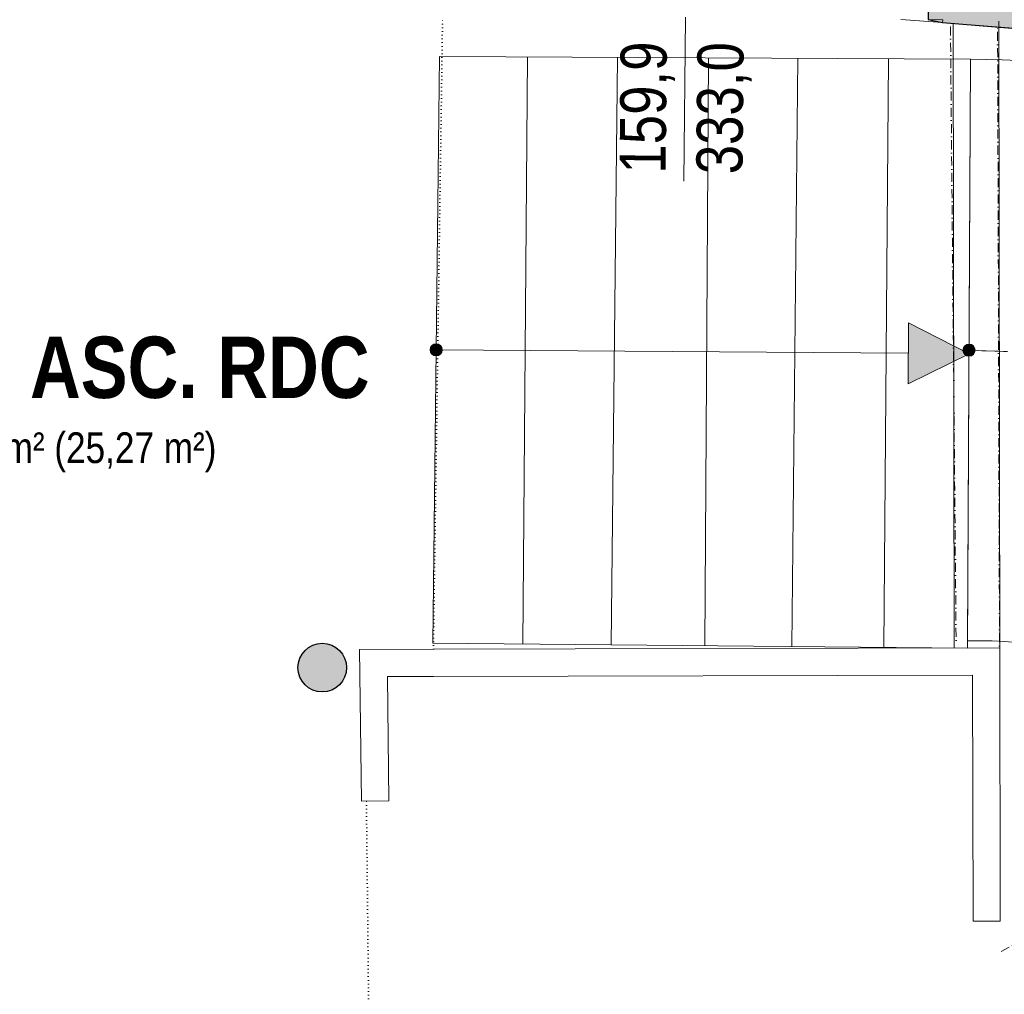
# Model space of a CAD drawing. Extents: x -6068 to 35118, y -17738 to 67348.
# Tile 192 of 243: x 2250 to 2575, y 14388 to 14709. Entities that reach past the tile are written whole.
import ezdxf
from ezdxf.enums import TextEntityAlignment as Align

# ---------------------------------------------------------------- set-up
doc = ezdxf.new("R2010")
doc.units = 0
doc.header["$LTSCALE"] = 15
for name, pattern in [('Continua', [0]), ('Cui_CONTINU', [0]), ('Punteggiata [M]', [0.75, 0, -0.75]), ('Tratto e 1 Punto [S]', [3.5, 0, -0.75, 2, -0.75])]:
    doc.linetypes.add(name, pattern=pattern)
doc.layers.get('0').update_dxf_attribs({"linetype": 'CONTINUOUS'})
doc.layers.get('DEFPOINTS').update_dxf_attribs({"linetype": 'CONTINUOUS'})
for name, color, linetype, lineweight, true_color in [('EDL-Mesures et Cotes', 7, 'Continua', 0, 0xc0c0c0), ('Enveloppe - NIVEAUX - Style par défaut', 7, 'Continua', 0, 0x000000), ('Fenêtre - Mesures - NIVEAUX - Style par défaut', 7, 'Continua', 0, 0x000000), ('Pièce - Notes - NIVEAUX - Style par défaut', 7, 'Continua', 0, 0x000000), ('Poteau Acier - NIVEAUX - Style par défaut', 7, 'Continua', 0, 0x000000), ('Échelle - NIVEAUX - Style par défaut', 7, 'Continua', 0, 0x000000)]:
    doc.layers.add(name, color=color, linetype=linetype, lineweight=lineweight, true_color=true_color)
for name, color, linetype in [('EDL_RDC murs & cloisons', 5, 'CONTINUOUS'), ('PIS-fond de plan', 7, 'Cui_CONTINU'), ('Poutre - NIVEAUX', 32, 'CONTINUOUS')]:
    doc.layers.add(name, color=color, linetype=linetype)
doc.styles.add('Arial Narrow', font='ARIALN.TTF')
doc.styles.add('Arial Narrow Bold', font='ARIALNB.TTF')
doc.styles.add('MtXpl_Arial_Narrow', font='ARIALN.TTF')
doc.dimstyles.new('Côtes (ech cm) PIS', dxfattribs={"dimscale": 0, "dimtxt": 20, "dimasz": 15, "dimexe": 5, "dimexo": 5, "dimgap": 5, "dimtad": 0, "dimtih": 1, "dimtoh": 1, "dimdec": 0, "dimtxsty": 'Arial Narrow', "dimblk": 'ARCHTICK', "dimcen": 0, "dimclrd": 256, "dimclre": 256, "dimclrt": 256, "dimadec": 0, "dimazin": 0, "dimtfac": 1, "dimtdec": 0, "dimtmove": 2, "dimatfit": 3, "dimfxl": 30, "dimfxlon": 1, "dimlwd": 0, "dimarcsym": 0})

# ---------------------------------------------------------------- blocks, each defined once
blk = doc.blocks.new('EDL_RDC_2025 09 17')
at = {"layer": 'EDL_RDC murs & cloisons', "linetype": 'Continuous', "ltscale": 0.08}
h = blk.add_hatch(color=9, dxfattribs=at)
h.dxf.hatch_style = 1
h.paths.add_polyline_path([(2555.84, -968.48), (2555.62, -990.48), (2549.62, -990.48), (2549.58, -994.42), (2554.3, -995.4), (2577.12, -997.18), (2580.26, -998.05), (2581.86, -992.27), (2576.08, -990.67), (2576.6, -970.06)])
at = {"layer": 'Poteau Acier - NIVEAUX - Style par défaut', "true_color": 0xd0d0e3}
blk.add_hatch(color=254, dxfattribs=at).paths.add_polyline_path([(2342.03, -1207.72), (2342.15, -1209.11), (2342.51, -1210.45), (2343.1, -1211.72), (2343.9, -1212.86), (2344.89, -1213.84), (2346.03, -1214.64), (2347.29, -1215.23), (2348.64, -1215.59), (2350.03, -1215.72), (2351.42, -1215.59), (2352.77, -1215.23), (2354.03, -1214.64), (2355.17, -1213.84), (2356.16, -1212.86), (2356.96, -1211.72), (2357.55, -1210.45), (2357.91, -1209.11), (2358.03, -1207.72), (2357.91, -1206.33), (2357.55, -1204.98), (2356.96, -1203.72), (2356.16, -1202.57), (2355.17, -1201.59), (2354.03, -1200.79), (2352.77, -1200.2), (2351.42, -1199.84), (2350.03, -1199.72), (2348.64, -1199.84), (2347.29, -1200.2), (2346.03, -1200.79), (2344.89, -1201.59), (2343.9, -1202.57), (2343.1, -1203.72), (2342.51, -1204.98), (2342.15, -1206.33)])
at = {"layer": 'Échelle - NIVEAUX - Style par défaut', "ltscale": 0.1, "true_color": 0x000000}
blk.add_hatch(color=18, dxfattribs=at).paths.add_polyline_path([(2563.04, -1104.4), (2543.12, -1094.25), (2542.97, -1114.25)])
h = blk.add_hatch(color=18, dxfattribs=at)
edge = h.paths.add_edge_path()
edge.add_arc((2387.53, -1103.11), 2, 0, 360)
h = blk.add_hatch(color=18, dxfattribs=at)
edge = h.paths.add_edge_path()
edge.add_arc((2563.05, -1103.21), 2, 0, 360)
at = {"color": 18, "linetype": 'Punteggiata [M]', "lineweight": 13, "ltscale": 0.1, "true_color": 0x000000}
for p, q in [((2386.63, -1201.65), (2389.66, -994.4)), ((2386.63, -1201.65), (2386.63, -1201.65)), ((2386.63, -1201.65), (2386.63, -1201.65)), ((2386.63, -1201.65), (2386.63, -1201.65)), ((2386.63, -1201.65), (2386.63, -1201.65)), ((2386.63, -1201.65), (2386.63, -1201.65)), ((2386.63, -1201.65), (2386.63, -1201.65)), ((2386.63, -1201.65), (2386.63, -1201.65)), ((2386.63, -1201.65), (2386.63, -1201.65)), ((2386.63, -1201.65), (2386.63, -1201.65)), ((2386.63, -1201.65), (2386.63, -1201.65)), ((2386.63, -1201.65), (2386.63, -1201.65)), ((2386.63, -1201.65), (2386.63, -1201.65)), ((2386.63, -1201.65), (2386.63, -1201.65)), ((2386.63, -1201.65), (2386.63, -1201.65)), ((2386.63, -1201.65), (2386.63, -1201.65)), ((2386.63, -1201.65), (2386.63, -1201.65)), ((2386.63, -1201.65), (2386.63, -1201.65)), ((2386.63, -1201.65), (2386.63, -1201.65)), ((2386.63, -1201.65), (2386.63, -1201.65)), ((2386.63, -1201.65), (2386.63, -1201.65)), ((2386.63, -1201.65), (2386.63, -1201.65)), ((2386.63, -1201.65), (2386.63, -1201.65)), ((2386.63, -1201.65), (2386.63, -1201.65)), ((2386.63, -1201.65), (2386.63, -1201.65)), ((2386.63, -1201.65), (2386.63, -1201.65)), ((2386.63, -1201.65), (2386.63, -1201.65)), ((2386.63, -1201.65), (2386.63, -1201.65)), ((2386.63, -1201.65), (2386.63, -1201.65)), ((2386.63, -1201.65), (2386.63, -1201.65)), ((2386.63, -1201.65), (2386.63, -1201.65)), ((2386.63, -1201.65), (2386.63, -1201.65)), ((2386.63, -1201.65), (2386.63, -1201.65)), ((2386.63, -1201.65), (2386.63, -1201.65)), ((2386.63, -1201.65), (2386.63, -1201.65)), ((2386.63, -1201.65), (2386.63, -1201.65)), ((2386.63, -1201.65), (2386.63, -1201.65)), ((2386.63, -1201.65), (2386.63, -1201.65)), ((2386.63, -1201.65), (2386.63, -1201.65)), ((2386.63, -1201.65), (2386.63, -1201.65)), ((2386.63, -1201.65), (2386.63, -1201.65)), ((2386.63, -1201.65), (2386.63, -1201.65)), ((2386.63, -1201.65), (2386.63, -1201.65)), ((2386.63, -1201.65), (2386.63, -1201.65)), ((2386.63, -1201.65), (2386.63, -1201.65)), ((2386.63, -1201.65), (2386.63, -1201.65)), ((2386.63, -1201.65), (2386.63, -1201.65)), ((2386.63, -1201.65), (2386.63, -1201.65)), ((2386.63, -1201.65), (2386.63, -1201.65)), ((2386.63, -1201.65), (2386.63, -1201.65)), ((2386.63, -1201.65), (2386.63, -1201.65)), ((2386.63, -1201.65), (2386.63, -1201.65)), ((2386.63, -1201.65), (2386.63, -1201.65)), ((2386.63, -1201.65), (2386.63, -1201.65)), ((2386.63, -1201.65), (2386.63, -1201.65)), ((2386.63, -1201.65), (2386.63, -1201.65)), ((2386.63, -1201.65), (2386.63, -1201.65)), ((2386.63, -1201.65), (2386.63, -1201.65)), ((2386.63, -1201.65), (2386.63, -1201.65)), ((2386.63, -1201.65), (2386.63, -1201.65)), ((2386.63, -1201.65), (2386.63, -1201.65)), ((2386.63, -1201.65), (2386.63, -1201.65)), ((2386.63, -1201.65), (2386.63, -1201.65)), ((2386.63, -1201.65), (2386.63, -1201.65)), ((2386.63, -1201.65), (2386.63, -1201.65)), ((2386.63, -1201.65), (2386.63, -1201.65)), ((2386.63, -1201.65), (2386.63, -1201.65)), ((2386.63, -1201.65), (2386.63, -1201.65)), ((2386.63, -1201.65), (2386.63, -1201.65)), ((2386.63, -1201.65), (2386.63, -1201.65)), ((2364.58, -1251.65), (2364.58, -1251.65)), ((2364.58, -1251.65), (2364.58, -1251.65)), ((2364.58, -1251.65), (2364.58, -1251.65)), ((2364.58, -1251.65), (2364.58, -1251.65)), ((2364.58, -1251.65), (2364.58, -1251.65)), ((2364.58, -1251.65), (2364.58, -1251.65)), ((2364.58, -1251.65), (2364.58, -1251.65)), ((2365.93, -1374.37), (2364.58, -1251.65)), ((2364.58, -1251.65), (2364.58, -1251.65)), ((2364.58, -1251.65), (2364.58, -1251.65)), ((2364.58, -1251.65), (2364.58, -1251.65)), ((2364.58, -1251.65), (2364.58, -1251.65)), ((2364.58, -1251.65), (2364.58, -1251.65)), ((2364.58, -1251.65), (2364.58, -1251.65)), ((2364.58, -1251.65), (2364.58, -1251.65)), ((2364.58, -1251.65), (2364.58, -1251.65)), ((2364.58, -1251.65), (2364.58, -1251.65)), ((2364.58, -1251.65), (2364.58, -1251.65)), ((2364.58, -1251.65), (2364.58, -1251.65)), ((2364.58, -1251.65), (2364.58, -1251.65)), ((2364.58, -1251.65), (2364.58, -1251.65)), ((2364.58, -1251.65), (2364.58, -1251.65)), ((2364.58, -1251.65), (2364.58, -1251.65)), ((2364.58, -1251.65), (2364.58, -1251.65)), ((2364.58, -1251.65), (2364.58, -1251.65)), ((2364.58, -1251.65), (2364.58, -1251.65)), ((2364.58, -1251.65), (2364.58, -1251.65)), ((2364.58, -1251.65), (2364.58, -1251.65)), ((2364.58, -1251.65), (2364.58, -1251.65)), ((2364.58, -1251.65), (2364.58, -1251.65)), ((2364.58, -1251.65), (2364.58, -1251.65)), ((2364.58, -1251.65), (2364.58, -1251.65)), ((2364.58, -1251.65), (2364.58, -1251.65)), ((2364.58, -1251.65), (2364.58, -1251.65)), ((2364.58, -1251.65), (2364.58, -1251.65)), ((2364.58, -1251.65), (2364.58, -1251.65)), ((2364.58, -1251.65), (2364.58, -1251.65)), ((2364.58, -1251.65), (2364.58, -1251.65)), ((2364.58, -1251.65), (2364.58, -1251.65)), ((2364.58, -1251.65), (2364.58, -1251.65)), ((2364.58, -1251.65), (2364.58, -1251.65)), ((2364.58, -1251.65), (2364.58, -1251.65)), ((2364.58, -1251.65), (2364.58, -1251.65)), ((2364.58, -1251.65), (2364.58, -1251.65)), ((2364.58, -1251.65), (2364.58, -1251.65)), ((2364.58, -1251.65), (2364.58, -1251.65)), ((2364.58, -1251.65), (2364.58, -1251.65)), ((2364.58, -1251.65), (2364.58, -1251.65)), ((2364.58, -1251.65), (2364.58, -1251.65)), ((2364.58, -1251.65), (2364.58, -1251.65)), ((2364.58, -1251.65), (2364.58, -1251.65)), ((2364.58, -1251.65), (2364.58, -1251.65)), ((2364.58, -1251.65), (2364.58, -1251.65)), ((2364.58, -1251.65), (2364.58, -1251.65)), ((2364.58, -1251.65), (2364.58, -1251.65)), ((2364.58, -1251.65), (2364.58, -1251.65)), ((2364.58, -1251.65), (2364.58, -1251.65)), ((2364.58, -1251.65), (2364.58, -1251.65)), ((2364.58, -1251.65), (2364.58, -1251.65)), ((2364.58, -1251.65), (2364.58, -1251.65)), ((2364.58, -1251.65), (2364.58, -1251.65)), ((2364.58, -1251.65), (2364.58, -1251.65)), ((2364.58, -1251.65), (2364.58, -1251.65)), ((2364.58, -1251.65), (2364.58, -1251.65)), ((2364.58, -1251.65), (2364.58, -1251.65)), ((2364.58, -1251.65), (2364.58, -1251.65)), ((2364.58, -1251.65), (2364.58, -1251.65)), ((2364.58, -1251.65), (2364.58, -1251.65)), ((2364.58, -1251.65), (2364.58, -1251.65)), ((2364.58, -1251.65), (2364.58, -1251.65))]:
    blk.add_line(p, q, dxfattribs=at)
at = {"layer": 'EDL_RDC murs & cloisons', "linetype": 'Continuous', "ltscale": 0.08}
blk.add_lwpolyline([(2555.84, -968.48), (2555.62, -990.48), (2549.62, -990.48), (2549.58, -994.42), (2554.3, -995.4), (2577.12, -997.18), (2580.26, -998.05), (2581.86, -992.27), (2576.08, -990.67), (2576.6, -970.06), (2555.84, -968.48)], close=True, dxfattribs=at)
at = {"layer": 'Enveloppe - NIVEAUX - Style par défaut', "color": 18, "linetype": 'Continua', "lineweight": 20, "ltscale": 0.1, "true_color": 0x000000}
for p, q in [((2540.59, -994.33), (2554.3, -995.4)), ((2549.58, -994.42), (2554.38, -994.46)), ((2555.27, -995.48), (2554.3, -995.4)), ((2555.27, -995.48), (2554.3, -995.4)), ((2555.27, -995.48), (2554.3, -995.4)), ((2555.27, -995.48), (2554.3, -995.4)), ((2555.27, -995.48), (2554.3, -995.4)), ((2555.27, -995.48), (2554.3, -995.4)), ((2555.27, -995.48), (2554.3, -995.4)), ((2555.27, -995.48), (2554.3, -995.4)), ((2573.21, -1205.72), (2572.86, -994.97)), ((2555.27, -995.48), (2582.34, -997.59)), ((2557.86, -995.68), (2558.2, -1201.25)), ((2386.63, -1201.65), (2362.36, -1201.71)), ((2362.36, -1201.71), (2363.02, -1251.67)), ((2573.2, -1201.21), (2386.63, -1201.65)), ((2573.35, -1291.19), (2573.2, -1201.21)), ((2371.48, -1210.69), (2386.65, -1210.65)), ((2372.02, -1251.55), (2371.48, -1210.69)), ((2386.65, -1210.65), (2564.22, -1210.23)), ((2564.22, -1210.23), (2564.35, -1291.21)), ((2363.02, -1251.67), (2372.02, -1251.55)), ((2564.35, -1291.21), (2573.35, -1291.19))]:
    blk.add_line(p, q, dxfattribs=at)
at = {"layer": 'Enveloppe - NIVEAUX - Style par défaut', "color": 9, "linetype": 'Continua', "lineweight": 13, "ltscale": 0.1, "true_color": 0xc0c0c0}
blk.add_line((2554.38, -994.46), (2554.3, -995.4), dxfattribs=at)
blk.add_line((2554.38, -994.46), (2554.3, -995.4), dxfattribs=at)
blk.add_line((2554.38, -994.46), (2554.3, -995.4), dxfattribs=at)
blk.add_line((2554.38, -994.46), (2554.3, -995.4), dxfattribs=at)
blk.add_line((2554.38, -994.46), (2554.3, -995.4), dxfattribs=at)
blk.add_line((2554.38, -994.46), (2554.3, -995.4), dxfattribs=at)
blk.add_line((2554.38, -994.46), (2554.3, -995.4), dxfattribs=at)
blk.add_line((2554.38, -994.46), (2554.3, -995.4), dxfattribs=at)
blk.add_line((2554.38, -994.46), (2554.3, -995.4), dxfattribs=at)
blk.add_line((2554.38, -994.46), (2554.3, -995.4), dxfattribs=at)
blk.add_line((2554.38, -994.46), (2554.3, -995.4), dxfattribs=at)
blk.add_line((2554.38, -994.46), (2554.3, -995.4), dxfattribs=at)
blk.add_line((2554.38, -994.46), (2554.3, -995.4), dxfattribs=at)
blk.add_line((2554.38, -994.46), (2554.3, -995.4), dxfattribs=at)
blk.add_line((2554.38, -994.46), (2554.3, -995.4), dxfattribs=at)
blk.add_line((2554.38, -994.46), (2554.3, -995.4), dxfattribs=at)
blk.add_line((2554.38, -994.46), (2554.3, -995.4), dxfattribs=at)
blk.add_line((2554.38, -994.46), (2554.3, -995.4), dxfattribs=at)
blk.add_line((2554.38, -994.46), (2554.3, -995.4), dxfattribs=at)
blk.add_line((2554.38, -994.46), (2554.3, -995.4), dxfattribs=at)
blk.add_line((2554.38, -994.46), (2554.3, -995.4), dxfattribs=at)
blk.add_line((2554.38, -994.46), (2554.3, -995.4), dxfattribs=at)
blk.add_line((2554.38, -994.46), (2554.3, -995.4), dxfattribs=at)
blk.add_line((2554.38, -994.46), (2554.3, -995.4), dxfattribs=at)
blk.add_line((2554.38, -994.46), (2554.3, -995.4), dxfattribs=at)
blk.add_line((2554.38, -994.46), (2554.3, -995.4), dxfattribs=at)
blk.add_line((2554.38, -994.46), (2554.3, -995.4), dxfattribs=at)
blk.add_line((2554.38, -994.46), (2554.3, -995.4), dxfattribs=at)
blk.add_line((2554.38, -994.46), (2554.3, -995.4), dxfattribs=at)
blk.add_line((2554.38, -994.46), (2554.3, -995.4), dxfattribs=at)
at = {"layer": 'Fenêtre - Mesures - NIVEAUX - Style par défaut', "color": 161, "linetype": 'Continua', "lineweight": 13, "ltscale": 0.1, "true_color": 0x7599ff}
blk.add_line((2469.64, -993.63), (2469.1, -1047.55), dxfattribs=at)
at = {"layer": 'Poteau Acier - NIVEAUX - Style par défaut', "color": 165, "linetype": 'Continua', "lineweight": 30, "ltscale": 0.1, "true_color": 0x6464a0}
blk.add_circle((2350.03, -1207.72), 8, dxfattribs=at)
at = {"layer": 'Poutre - NIVEAUX', "color": 30, "linetype": 'Tratto e 1 Punto [S]', "lineweight": 13, "ltscale": 0.1, "true_color": 0xff8000}
for p, q in [((2558.79, -1198.84), (2556.91, -995.75)), ((2573.08, -1200.62), (2572.45, -996.96)), ((2843.48, -1150.28), (2573.29, -1301.41))]:
    blk.add_line(p, q, dxfattribs=at)
at = {"layer": 'Échelle - NIVEAUX - Style par défaut', "color": 18, "linetype": 'Continua', "lineweight": 13, "ltscale": 0.1, "true_color": 0x000000}
for p, q in [((2388.61, -1006.52), (2386.46, -1199.71)), ((2388.61, -1006.52), (2563.54, -1007.47)), ((2417.68, -1006.68), (2416.14, -1199.98)), ((2447.29, -1006.84), (2445.17, -1200.25)), ((2477.2, -1007), (2476.09, -1200.54)), ((2506.68, -1007.16), (2504.64, -1200.8)), ((2536.5, -1007.32), (2534.99, -1201.08)), ((2563.54, -1007.47), (2562.55, -1201.34)), ((2563.54, -1007.47), (2562.56, -1198.96)), ((2543.12, -1094.25), (2542.97, -1114.25)), ((2563.04, -1104.4), (2543.12, -1094.25)), ((2387.53, -1103.11), (2543.04, -1104.25)), ((2542.97, -1114.25), (2563.04, -1104.4)), ((2563.05, -1103.21), (2564.46, -1103.27)), ((2564.46, -1103.27), (2565.87, -1103.33)), ((2565.87, -1103.33), (2567.28, -1103.39)), ((2567.28, -1103.39), (2568.7, -1103.44)), ((2568.7, -1103.44), (2571.52, -1103.55)), ((2571.52, -1103.55), (2572.93, -1103.6)), ((2572.93, -1103.6), (2574.35, -1103.65)), ((2574.35, -1103.65), (2575.76, -1103.71)), ((2386.46, -1199.71), (2562.55, -1201.34))]:
    blk.add_line(p, q, dxfattribs=at)
for centre in [(2387.53, -1103.11), (2563.05, -1103.21)]:
    blk.add_circle(centre, 2, dxfattribs=at)
for centre, radius, start, end in [((2563.25, -1323.36), 315.89, 30.4145, 89.9482), ((2567.04, -1322.95), 124.08, 32.9972, 92.0694)]:
    blk.add_arc(centre, radius, start, end, dxfattribs=at)
at = {"layer": 'Fenêtre - Mesures - NIVEAUX - Style par défaut', "color": 161, "linetype": 'Continuous', "true_color": 0x7599ff, "style": 'MtXpl_Arial_Narrow'}
for s, p in [('159,9', (2463.08, -1045.14)), ('333,0', (2488.38, -1045.35))]:
    blk.add_text(s, height=15.153, rotation=89.4349, dxfattribs=at).set_placement(p)
at = {"layer": 'Pièce - Notes - NIVEAUX - Style par défaut', "color": 18, "true_color": 0x000000, "style": 'Arial Narrow Bold'}
blk.add_text('PALIER ASC. RDC', height=20.2055, dxfattribs=at).set_placement((2264.06, -1118.97), align=Align.CENTER)
at = {"layer": 'Pièce - Notes - NIVEAUX - Style par défaut', "color": 8, "true_color": 0x808080, "style": 'Arial Narrow'}
blk.add_text('25,31 m² (25,27 m²)', height=10.1027, dxfattribs=at).set_placement((2264.06, -1130.28), align=Align.TOP_CENTER)
blk = doc.blocks.new('_ArchTick')
at = {"color": 0, "linetype": 'ByBlock', "const_width": 0.15}
blk.add_lwpolyline([(-0.5, -0.5), (0.5, 0.5)], dxfattribs=at)
blk = doc.blocks.new('*D126')
at = {"layer": 'DEFPOINTS', "color": 0, "linetype": 'Continuous', "ltscale": 0.08, "transparency": 16777216}
for p in [(2416.25, 15690.72), (3206.2, 15690.72), (2160.02, 13883.29)]:
    blk.add_point(p, dxfattribs=at)
at = {"layer": 'EDL-Mesures et Cotes', "linetype": 'Continuous', "lineweight": -2, "ltscale": 0.08, "transparency": 16777216}
for p, q in [((3176.2, 15690.72), (3211.2, 15690.72)), ((3176.2, 13883.29), (3211.2, 13883.29))]:
    blk.add_line(p, q, dxfattribs=at)
at = {"layer": 'EDL-Mesures et Cotes', "linetype": 'Continuous', "lineweight": 0, "ltscale": 0.08, "transparency": 16777216}
for p, q in [((3206.2, 15690.72), (3206.2, 14802.21)), ((3206.2, 13883.29), (3206.2, 14771.79))]:
    blk.add_line(p, q, dxfattribs=at)
at = {"layer": 'EDL-Mesures et Cotes', "linetype": 'Continuous', "lineweight": 0, "ltscale": 0.08, "transparency": 16777216, "xscale": 15, "yscale": 15, "zscale": 15}
for p, rotation in [((3206.2, 15690.72), 90), ((3206.2, 13883.29), 270)]:
    blk.add_blockref('_ArchTick', p, dxfattribs=dict(at, rotation=rotation))
at = {"layer": 'EDL-Mesures et Cotes', "linetype": 'Continuous', "ltscale": 0.08, "transparency": 16777216, "insert": (3206.2, 14787), "char_height": 20, "attachment_point": 5, "style": 'Arial Narrow'}
blk.add_mtext('1807', dxfattribs=at)
blk = doc.blocks.new('*D127')
at = {"layer": 'DEFPOINTS', "color": 0, "linetype": 'Continuous', "ltscale": 0.08, "transparency": 16777216}
for p in [(2343.75, 15083.05), (2158.66, 14050.53), (3137.4, 14050.53)]:
    blk.add_point(p, dxfattribs=at)
at = {"layer": 'EDL-Mesures et Cotes', "linetype": 'Continuous', "lineweight": -2, "ltscale": 0.08, "transparency": 16777216}
for p, q in [((3107.4, 15083.05), (3142.4, 15083.05)), ((3107.4, 14050.53), (3142.4, 14050.53))]:
    blk.add_line(p, q, dxfattribs=at)
at = {"layer": 'EDL-Mesures et Cotes', "linetype": 'Continuous', "lineweight": 0, "ltscale": 0.08, "transparency": 16777216}
for p, q in [((3137.4, 15083.05), (3137.4, 14582)), ((3137.4, 14050.53), (3137.4, 14551.58))]:
    blk.add_line(p, q, dxfattribs=at)
at = {"layer": 'EDL-Mesures et Cotes', "linetype": 'Continuous', "lineweight": 0, "ltscale": 0.08, "transparency": 16777216, "xscale": 15, "yscale": 15, "zscale": 15}
for p, rotation in [((3137.4, 15083.05), 90), ((3137.4, 14050.53), 270)]:
    blk.add_blockref('_ArchTick', p, dxfattribs=dict(at, rotation=rotation))
at = {"layer": 'EDL-Mesures et Cotes', "linetype": 'Continuous', "ltscale": 0.08, "transparency": 16777216, "insert": (3137.4, 14566.79), "char_height": 20, "attachment_point": 5, "style": 'Arial Narrow'}
blk.add_mtext('1033', dxfattribs=at)
blk = doc.blocks.new('*D128')
at = {"layer": 'DEFPOINTS', "color": 0, "linetype": 'Continuous', "ltscale": 0.08, "transparency": 16777216}
for p in [(2361.32, 14735.96), (3075.64, 14735.96), (2158.66, 14050.33)]:
    blk.add_point(p, dxfattribs=at)
at = {"layer": 'EDL-Mesures et Cotes', "linetype": 'Continuous', "lineweight": -2, "ltscale": 0.08, "transparency": 16777216}
for p, q in [((3045.64, 14735.96), (3080.64, 14735.96)), ((3045.64, 14050.33), (3080.64, 14050.33))]:
    blk.add_line(p, q, dxfattribs=at)
at = {"layer": 'EDL-Mesures et Cotes', "linetype": 'Continuous', "lineweight": 0, "ltscale": 0.08, "transparency": 16777216}
for p, q in [((3075.64, 14735.96), (3075.64, 14408.36)), ((3075.64, 14050.33), (3075.64, 14377.94))]:
    blk.add_line(p, q, dxfattribs=at)
at = {"layer": 'EDL-Mesures et Cotes', "linetype": 'Continuous', "lineweight": 0, "ltscale": 0.08, "transparency": 16777216, "xscale": 15, "yscale": 15, "zscale": 15}
for p, rotation in [((3075.64, 14735.96), 90), ((3075.64, 14050.33), 270)]:
    blk.add_blockref('_ArchTick', p, dxfattribs=dict(at, rotation=rotation))
at = {"layer": 'EDL-Mesures et Cotes', "linetype": 'Continuous', "ltscale": 0.08, "transparency": 16777216, "insert": (3075.64, 14393.15), "char_height": 20, "attachment_point": 5, "style": 'Arial Narrow'}
blk.add_mtext('686', dxfattribs=at)

msp = doc.modelspace()

# ---------------------------------------------------------------- block references
at = {"layer": 'PIS-fond de plan'}
msp.add_blockref('EDL_RDC_2025 09 17', (0, 15703.2), dxfattribs=at)

# ---------------------------------------------------------------- dimensions: what is measured, and where the dimension line sits
at = {"layer": 'EDL-Mesures et Cotes', "linetype": 'Continuous', "ltscale": 0.08}
for base, p1, p2, picture, middle in [((3206.2, 15690.72), (2160.02, 13883.29), (2416.25, 15690.72), '*D126', (3206.2, 14787)), ((3137.4, 14050.53), (2343.75, 15083.05), (2158.66, 14050.53), '*D127', (3137.4, 14566.79)), ((3075.64, 14735.96), (2158.66, 14050.33), (2361.32, 14735.96), '*D128', (3075.64, 14393.15))]:
    dim = msp.add_linear_dim(base=base, p1=p1, p2=p2, angle=90, dimstyle='Côtes (ech cm) PIS', override={"dimscale": 1}, dxfattribs=at)
    dim.commit()
    dim.dimension.update_dxf_attribs({"geometry": picture, "text_midpoint": middle})

doc.saveas('drawing.dxf')
